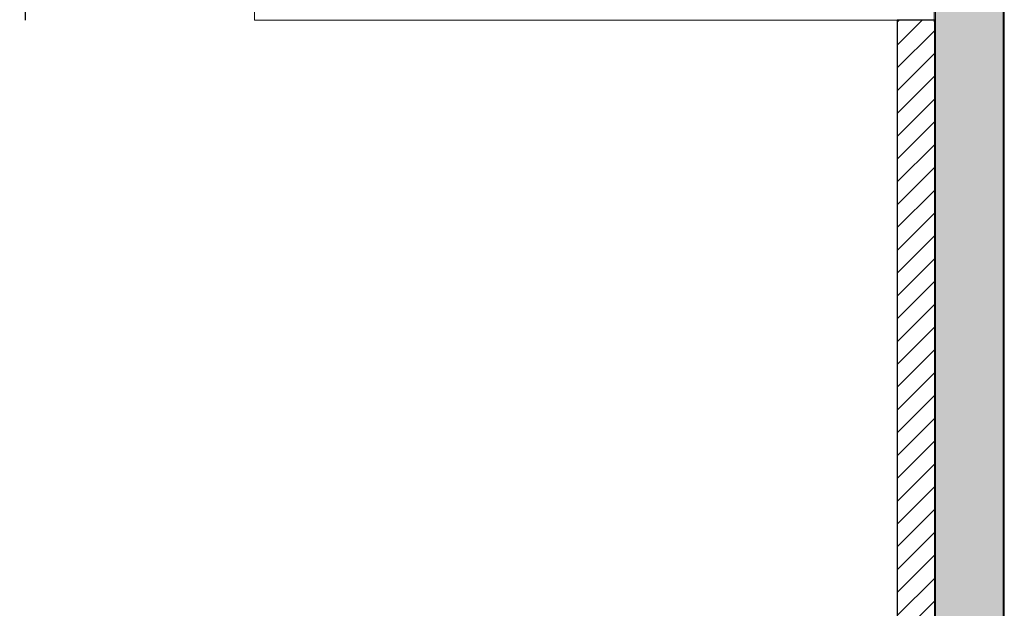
# Model space of a CAD drawing. Header units: inches. Extents: x -1008743 to -388065, y -1380311 to -642022.
# Tile 21 of 85: x -514095 to -512157, y -683732 to -682574. Entities that reach past the tile are written whole.
import ezdxf

# ---------------------------------------------------------------- set-up
doc = ezdxf.new("R2010")
doc.units = ezdxf.units.IN
doc.header["$LTSCALE"] = 1000
doc.header["$MEASUREMENT"] = 0
doc.layers.add('id-partition', color=7, linetype='Continuous')
for name, color, linetype, lineweight in [('MEI- EXISTING WALLS', 1, 'Continuous', 15), ('Partition Hatch', 44, 'Continuous', 0), ('Wall Hatch', 8, 'Continuous', 0)]:
    doc.layers.add(name, color=color, linetype=linetype, lineweight=lineweight)

msp = doc.modelspace()

# ---------------------------------------------------------------- hatches: boundary and pattern name
at = {"layer": 'Partition Hatch'}
h = msp.add_hatch(dxfattribs=at)
h.set_pattern_fill('ANSI31', color=256, scale=10)
h.set_pattern_definition([(45, (-962014.224, -807723.576), (-22.4506403, 22.4506403), [])])
h.paths.add_polyline_path([(-514325.4, -688062.7), (-514325.4, -688137.7), (-513118.6, -688137.7), (-513118.6, -688062.7)])
h.paths.add_polyline_path([(-512367.8, -690352.4), (-512367.8, -690352.4), (-512367.8, -690460.8), (-512292.8, -690460.8), (-512295.2, -682574.8), (-512367.8, -682574.8)])
at = {"layer": 'Wall Hatch', "true_color": 0xc7c8ca}
h = msp.add_hatch(color=9, dxfattribs=at)
h.dxf.hatch_style = 1
h.paths.add_polyline_path([(-514016.3, -681315.6), (-514016.3, -681451.6), (-512295.5, -681451.6), (-512292.8, -690460.8), (-512157.1, -690460.8), (-512159.8, -681315.9)])

# ---------------------------------------------------------------- linework, layer by layer
at = {"color": 252, "true_color": 0x939598}
msp.add_line((-514083.9, -682574.8), (-514081.7, -681636.6), dxfattribs=at)
at = {"layer": 'id-partition'}
msp.add_lwpolyline([(-512292.8, -682574.8), (-512367.8, -682574.8), (-512367.8, -690460.8), (-512292.8, -690460.8)], close=True, dxfattribs=at)
at = {"layer": 'MEI- EXISTING WALLS', "color": 18, "true_color": 0x000000}
for p, q in [((-512157.2, -690462.6), (-512157.2, -681315.9)), ((-512292.8, -690297.6), (-512292.8, -681451.6))]:
    msp.add_line(p, q, dxfattribs=at)
at = {"layer": 'MEI- EXISTING WALLS', "color": 11, "true_color": 0xf27172}
for p, q in [((-513633.3, -682574.8), (-513631, -681451.6)), ((-512295.1, -682574.8), (-513633.3, -682574.8))]:
    msp.add_line(p, q, dxfattribs=at)
at = {"layer": 'MEI- EXISTING WALLS', "color": 18, "true_color": 0x000000}
msp.add_lwpolyline([(-514016.3, -681315.6), (-514016.3, -681451.6), (-512295.5, -681451.6), (-512292.8, -690460.8), (-512157.1, -690460.8), (-512159.8, -681315.9), (-514016.3, -681315.6)], dxfattribs=at)

doc.saveas('drawing.dxf')
